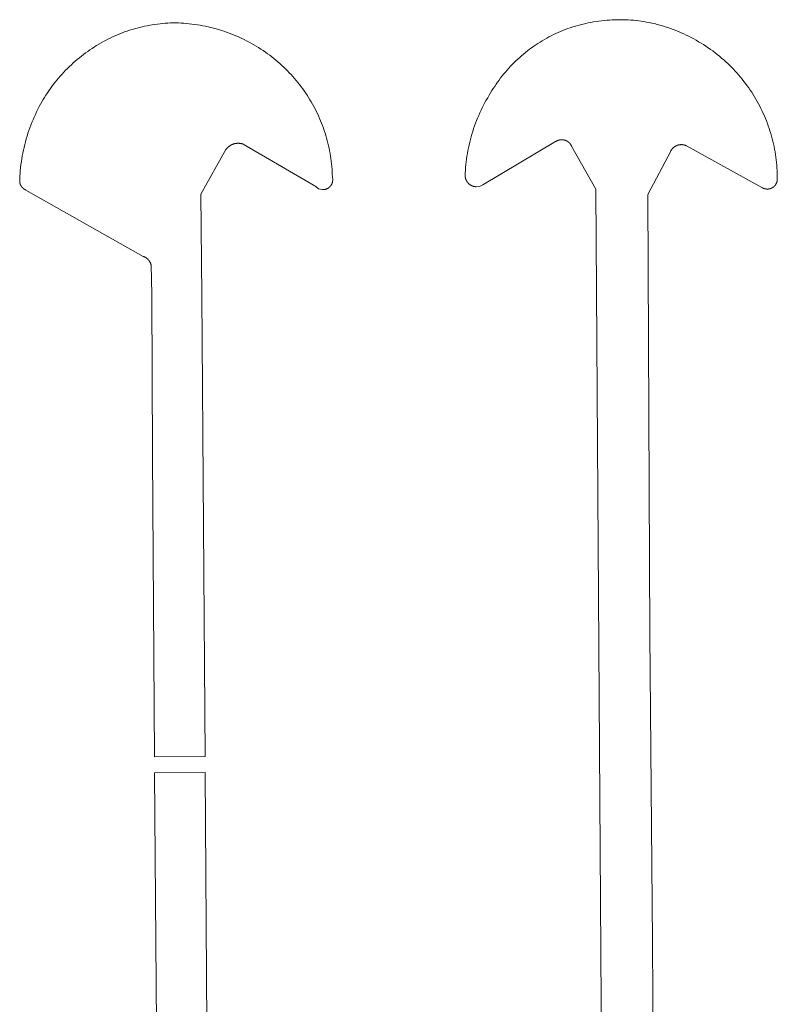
# Model space of a CAD drawing. Extents: x 211930 to 222589, y 569015 to 577578.
# Tile 86 of 95: x 222470 to 222499, y 575940 to 575978. Entities that reach past the tile are written whole.
import ezdxf

# ---------------------------------------------------------------- set-up
doc = ezdxf.new("R2010")
doc.units = 0
doc.layers.add('016 Alles planjaar 2023', color=72, linetype='Continuous', lineweight=20, true_color=0x1e90ff)

msp = doc.modelspace()

# ---------------------------------------------------------------- hatches: boundary and pattern name
at = {"layer": '016 Alles planjaar 2023', "true_color": 0x1e90ff}
h = msp.add_hatch(dxfattribs=at)
h.set_pattern_fill('DQ_CLEAR', color=72, style=0)
h.set_pattern_definition([])
h.paths.add_polyline_path([(222470.3, 575971.29), (222474.796, 575968.747), (222474.803, 575968.744), (222474.811, 575968.741), (222474.818, 575968.738), (222474.826, 575968.735), (222474.833, 575968.732), (222474.84, 575968.728), (222474.847, 575968.725), (222474.854, 575968.721), (222474.861, 575968.717), (222474.868, 575968.714), (222474.875, 575968.71), (222474.882, 575968.705), (222474.889, 575968.701), (222474.895, 575968.697), (222474.902, 575968.692), (222474.908, 575968.688), (222474.915, 575968.683), (222474.921, 575968.679), (222474.928, 575968.674), (222474.934, 575968.669), (222474.94, 575968.664), (222474.946, 575968.658), (222474.952, 575968.653), (222474.958, 575968.648), (222474.964, 575968.642), (222474.969, 575968.637), (222474.975, 575968.631), (222474.98, 575968.625), (222474.986, 575968.619), (222474.991, 575968.613), (222474.996, 575968.607), (222475.001, 575968.601), (222475.006, 575968.595), (222475.011, 575968.589), (222475.016, 575968.582), (222475.021, 575968.576), (222475.025, 575968.569), (222475.03, 575968.563), (222475.034, 575968.556), (222475.038, 575968.549), (222475.042, 575968.543), (222475.046, 575968.536), (222475.05, 575968.529), (222475.054, 575968.522), (222475.058, 575968.515), (222475.061, 575968.508), (222475.065, 575968.5), (222475.068, 575968.493), (222475.071, 575968.486), (222475.074, 575968.478), (222475.077, 575968.471), (222475.08, 575968.464), (222475.083, 575968.456), (222475.085, 575968.449), (222475.087, 575968.441), (222475.09, 575968.433), (222475.092, 575968.426), (222475.094, 575968.418), (222475.126, 575967.29), (222475.143, 575961.142), (222475.226, 575949.56), (222477.162, 575949.574), (222477.044, 575967.257), (222477.004, 575971.134), (222477.96, 575972.842), (222477.966, 575972.85), (222477.972, 575972.857), (222477.978, 575972.865), (222477.984, 575972.873), (222477.99, 575972.88), (222477.997, 575972.887), (222478.003, 575972.894), (222478.01, 575972.902), (222478.017, 575972.908), (222478.023, 575972.915), (222478.03, 575972.922), (222478.038, 575972.929), (222478.045, 575972.935), (222478.052, 575972.942), (222478.059, 575972.948), (222478.067, 575972.954), (222478.075, 575972.96), (222478.082, 575972.966), (222478.09, 575972.972), (222478.098, 575972.977), (222478.106, 575972.983), (222478.114, 575972.988), (222478.122, 575972.993), (222478.131, 575972.998), (222478.139, 575973.003), (222478.148, 575973.008), (222478.156, 575973.013), (222478.165, 575973.017), (222478.173, 575973.021), (222478.182, 575973.026), (222478.191, 575973.03), (222478.2, 575973.034), (222478.209, 575973.037), (222478.218, 575973.041), (222478.227, 575973.045), (222478.236, 575973.048), (222478.245, 575973.051), (222478.254, 575973.054), (222478.264, 575973.057), (222478.273, 575973.06), (222478.282, 575973.062), (222478.292, 575973.065), (222478.301, 575973.067), (222478.311, 575973.069), (222478.32, 575973.071), (222478.33, 575973.073), (222478.339, 575973.074), (222478.349, 575973.076), (222478.358, 575973.077), (222478.368, 575973.078), (222478.378, 575973.079), (222478.387, 575973.08), (222478.397, 575973.081), (222478.407, 575973.081), (222478.416, 575973.081), (222478.426, 575973.081), (222478.436, 575973.081), (222478.446, 575973.081), (222478.455, 575973.081), (222478.465, 575973.081), (222478.475, 575973.08), (222478.484, 575973.079), (222478.494, 575973.078), (222478.504, 575973.077), (222478.513, 575973.076), (222478.523, 575973.074), (222478.532, 575973.073), (222478.542, 575973.071), (222478.551, 575973.069), (222478.561, 575973.067), (222478.57, 575973.065), (222478.58, 575973.062), (222478.589, 575973.06), (222478.599, 575973.057), (222478.608, 575973.054), (222478.617, 575973.051), (222481.402, 575971.421), (222481.515, 575971.341), (222481.649, 575971.306), (222481.655, 575971.306), (222481.662, 575971.305), (222481.668, 575971.305), (222481.674, 575971.305), (222481.681, 575971.305), (222481.687, 575971.305), (222481.693, 575971.305), (222481.7, 575971.306), (222481.706, 575971.306), (222481.712, 575971.307), (222481.719, 575971.307), (222481.725, 575971.308), (222481.731, 575971.309), (222481.737, 575971.31), (222481.744, 575971.311), (222481.75, 575971.312), (222481.756, 575971.313), (222481.762, 575971.315), (222481.769, 575971.316), (222481.775, 575971.318), (222481.781, 575971.32), (222481.787, 575971.321), (222481.793, 575971.323), (222481.799, 575971.325), (222481.805, 575971.327), (222481.811, 575971.329), (222481.817, 575971.332), (222481.823, 575971.334), (222481.828, 575971.337), (222481.834, 575971.339), (222481.84, 575971.342), (222481.846, 575971.345), (222481.851, 575971.348), (222481.857, 575971.35), (222481.863, 575971.354), (222481.868, 575971.357), (222481.873, 575971.36), (222481.879, 575971.363), (222481.884, 575971.367), (222481.889, 575971.37), (222481.895, 575971.374), (222481.9, 575971.377), (222481.905, 575971.381), (222481.91, 575971.385), (222481.915, 575971.389), (222481.92, 575971.393), (222481.925, 575971.397), (222481.929, 575971.401), (222481.934, 575971.406), (222481.939, 575971.41), (222481.943, 575971.414), (222481.948, 575971.419), (222481.952, 575971.423), (222481.957, 575971.428), (222481.961, 575971.433), (222481.965, 575971.437), (222481.969, 575971.442), (222481.973, 575971.447), (222481.977, 575971.452), (222481.981, 575971.457), (222481.985, 575971.462), (222481.988, 575971.468), (222481.992, 575971.473), (222481.995, 575971.478), (222481.999, 575971.483), (222482.002, 575971.489), (222482.005, 575971.494), (222482.008, 575971.5), (222482.011, 575971.505), (222482.014, 575971.511), (222482.017, 575971.517), (222482.02, 575971.522), (222482.023, 575971.528), (222482.025, 575971.534), (222482.028, 575971.54), (222482.03, 575971.546), (222482.032, 575971.551), (222482.035, 575971.557), (222482.037, 575971.563), (222482.039, 575971.569), (222482.041, 575971.575), (222482.042, 575971.582), (222482.044, 575971.588), (222482.046, 575971.594), (222482.047, 575971.6), (222482.057, 575971.696), (222482.042, 575971.792), (222482.039, 575971.892), (222482.034, 575971.993), (222482.027, 575972.093), (222482.019, 575972.193), (222482.009, 575972.293), (222481.998, 575972.393), (222481.984, 575972.493), (222481.969, 575972.592), (222481.953, 575972.691), (222481.934, 575972.79), (222481.915, 575972.889), (222481.893, 575972.987), (222481.87, 575973.085), (222481.845, 575973.182), (222481.819, 575973.279), (222481.79, 575973.376), (222481.761, 575973.472), (222481.729, 575973.567), (222481.697, 575973.662), (222481.662, 575973.757), (222481.626, 575973.85), (222481.588, 575973.944), (222481.549, 575974.036), (222481.508, 575974.128), (222481.466, 575974.219), (222481.422, 575974.31), (222481.377, 575974.399), (222481.33, 575974.488), (222481.282, 575974.577), (222481.232, 575974.664), (222481.181, 575974.75), (222481.129, 575974.836), (222481.075, 575974.921), (222481.019, 575975.005), (222480.962, 575975.088), (222480.904, 575975.169), (222480.844, 575975.25), (222480.783, 575975.33), (222480.721, 575975.409), (222480.657, 575975.487), (222480.593, 575975.564), (222480.526, 575975.639), (222480.459, 575975.714), (222480.39, 575975.787), (222480.32, 575975.86), (222480.249, 575975.931), (222480.177, 575976.001), (222480.104, 575976.069), (222480.029, 575976.137), (222479.953, 575976.203), (222479.877, 575976.268), (222479.799, 575976.331), (222479.72, 575976.393), (222479.64, 575976.454), (222479.559, 575976.514), (222479.474, 575976.575), (222479.387, 575976.634), (222479.3, 575976.692), (222479.211, 575976.749), (222479.122, 575976.804), (222479.032, 575976.857), (222478.941, 575976.909), (222478.849, 575976.959), (222478.756, 575977.008), (222478.662, 575977.055), (222478.568, 575977.101), (222478.472, 575977.145), (222478.377, 575977.187), (222478.28, 575977.228), (222478.183, 575977.267), (222478.085, 575977.305), (222477.986, 575977.341), (222477.887, 575977.375), (222477.787, 575977.408), (222477.687, 575977.438), (222477.586, 575977.468), (222477.485, 575977.495), (222477.383, 575977.521), (222477.281, 575977.545), (222477.179, 575977.567), (222477.076, 575977.588), (222476.973, 575977.606), (222476.869, 575977.624), (222476.765, 575977.639), (222476.661, 575977.652), (222476.557, 575977.664), (222476.453, 575977.674), (222476.348, 575977.683), (222476.244, 575977.689), (222476.139, 575977.694), (222476.034, 575977.697), (222475.934, 575977.696), (222475.835, 575977.693), (222475.735, 575977.688), (222475.636, 575977.681), (222475.536, 575977.673), (222475.437, 575977.663), (222475.338, 575977.652), (222475.239, 575977.638), (222475.14, 575977.623), (222475.042, 575977.607), (222474.944, 575977.588), (222474.846, 575977.568), (222474.749, 575977.547), (222474.652, 575977.523), (222474.556, 575977.498), (222474.46, 575977.471), (222474.364, 575977.443), (222474.269, 575977.413), (222474.174, 575977.381), (222474.08, 575977.348), (222473.987, 575977.313), (222473.894, 575977.276), (222473.802, 575977.238), (222473.711, 575977.198), (222473.62, 575977.157), (222473.53, 575977.114), (222473.441, 575977.07), (222473.352, 575977.024), (222473.264, 575976.977), (222473.177, 575976.928), (222473.091, 575976.877), (222473.006, 575976.825), (222472.922, 575976.772), (222472.837, 575976.717), (222472.752, 575976.661), (222472.669, 575976.603), (222472.586, 575976.544), (222472.505, 575976.484), (222472.424, 575976.422), (222472.345, 575976.359), (222472.266, 575976.294), (222472.189, 575976.229), (222472.113, 575976.162), (222472.038, 575976.093), (222471.964, 575976.024), (222471.891, 575975.953), (222471.82, 575975.881), (222471.75, 575975.807), (222471.681, 575975.733), (222471.613, 575975.657), (222471.547, 575975.58), (222471.482, 575975.503), (222471.418, 575975.424), (222471.356, 575975.344), (222471.294, 575975.263), (222471.235, 575975.18), (222471.177, 575975.097), (222471.12, 575975.013), (222471.064, 575974.928), (222471.01, 575974.842), (222470.958, 575974.756), (222470.907, 575974.668), (222470.857, 575974.579), (222470.809, 575974.49), (222470.758, 575974.391), (222470.708, 575974.291), (222470.66, 575974.19), (222470.614, 575974.088), (222470.569, 575973.986), (222470.527, 575973.883), (222470.486, 575973.779), (222470.447, 575973.674), (222470.409, 575973.569), (222470.374, 575973.463), (222470.34, 575973.357), (222470.308, 575973.25), (222470.279, 575973.142), (222470.25, 575973.034), (222470.224, 575972.925), (222470.2, 575972.816), (222470.177, 575972.707), (222470.157, 575972.597), (222470.138, 575972.487), (222470.122, 575972.377), (222470.107, 575972.266), (222470.094, 575972.155), (222470.083, 575972.044), (222470.074, 575971.933), (222470.067, 575971.821), (222470.061, 575971.71), (222470.059, 575971.592), (222470.06, 575971.585), (222470.061, 575971.579), (222470.062, 575971.573), (222470.064, 575971.566), (222470.065, 575971.56), (222470.067, 575971.554), (222470.068, 575971.548), (222470.07, 575971.542), (222470.072, 575971.535), (222470.074, 575971.529), (222470.076, 575971.523), (222470.078, 575971.517), (222470.08, 575971.511), (222470.083, 575971.505), (222470.085, 575971.499), (222470.088, 575971.493), (222470.09, 575971.487), (222470.093, 575971.482), (222470.096, 575971.476), (222470.099, 575971.47), (222470.102, 575971.465), (222470.105, 575971.459), (222470.108, 575971.453), (222470.111, 575971.448), (222470.115, 575971.442), (222470.118, 575971.437), (222470.122, 575971.432), (222470.125, 575971.426), (222470.129, 575971.421), (222470.133, 575971.416), (222470.137, 575971.411), (222470.141, 575971.406), (222470.145, 575971.401), (222470.149, 575971.396), (222470.154, 575971.391), (222470.158, 575971.387), (222470.162, 575971.382), (222470.167, 575971.377), (222470.171, 575971.373), (222470.176, 575971.368), (222470.181, 575971.364), (222470.185, 575971.36), (222470.19, 575971.356), (222470.195, 575971.351), (222470.2, 575971.347), (222470.205, 575971.343), (222470.21, 575971.34), (222470.216, 575971.336), (222470.221, 575971.332), (222470.226, 575971.328), (222470.232, 575971.325), (222470.237, 575971.322), (222470.242, 575971.318), (222470.248, 575971.315), (222470.254, 575971.312), (222470.259, 575971.309), (222470.265, 575971.306), (222470.271, 575971.303), (222470.276, 575971.3), (222470.282, 575971.297), (222470.288, 575971.295), (222470.294, 575971.292), (222470.3, 575971.29)])
h = msp.add_hatch(dxfattribs=at)
h.set_pattern_fill('DQ_CLEAR', color=72, style=0)
h.set_pattern_definition([])
h.paths.add_polyline_path([(222491.21, 575972.968), (222492.14, 575971.322), (222492.348, 575938.209), (222492.418, 575929.9), (222494.385, 575929.911), (222494.314, 575942.487), (222494.211, 575954.264), (222494.124, 575971.115), (222495.007, 575972.779), (222495.01, 575972.786), (222495.014, 575972.792), (222495.018, 575972.799), (222495.021, 575972.805), (222495.025, 575972.812), (222495.029, 575972.818), (222495.033, 575972.825), (222495.037, 575972.831), (222495.042, 575972.837), (222495.046, 575972.843), (222495.051, 575972.849), (222495.055, 575972.855), (222495.06, 575972.861), (222495.065, 575972.867), (222495.069, 575972.872), (222495.074, 575972.878), (222495.079, 575972.884), (222495.085, 575972.889), (222495.09, 575972.895), (222495.095, 575972.9), (222495.101, 575972.905), (222495.106, 575972.91), (222495.112, 575972.915), (222495.117, 575972.92), (222495.123, 575972.925), (222495.129, 575972.93), (222495.135, 575972.934), (222495.141, 575972.939), (222495.147, 575972.943), (222495.153, 575972.948), (222495.159, 575972.952), (222495.165, 575972.956), (222495.172, 575972.96), (222495.178, 575972.964), (222495.185, 575972.968), (222495.191, 575972.972), (222495.198, 575972.975), (222495.204, 575972.979), (222495.211, 575972.982), (222495.218, 575972.985), (222495.225, 575972.989), (222495.231, 575972.992), (222495.238, 575972.995), (222495.245, 575972.997), (222495.252, 575973), (222495.259, 575973.003), (222495.266, 575973.005), (222495.274, 575973.008), (222495.281, 575973.01), (222495.288, 575973.012), (222495.295, 575973.014), (222495.302, 575973.016), (222495.31, 575973.018), (222495.317, 575973.019), (222495.324, 575973.021), (222495.332, 575973.022), (222495.339, 575973.023), (222495.347, 575973.024), (222495.354, 575973.026), (222495.362, 575973.026), (222495.369, 575973.027), (222495.377, 575973.028), (222495.384, 575973.028), (222495.392, 575973.029), (222495.399, 575973.029), (222495.407, 575973.029), (222495.414, 575973.029), (222495.422, 575973.029), (222495.429, 575973.029), (222495.437, 575973.029), (222495.444, 575973.028), (222495.452, 575973.028), (222495.459, 575973.027), (222495.466, 575973.026), (222495.474, 575973.025), (222495.481, 575973.024), (222495.489, 575973.023), (222495.496, 575973.021), (222495.504, 575973.02), (222495.511, 575973.018), (222495.518, 575973.017), (222495.526, 575973.015), (222495.533, 575973.013), (222495.54, 575973.011), (222495.547, 575973.009), (222495.554, 575973.007), (222495.561, 575973.004), (222495.569, 575973.002), (222495.576, 575972.999), (222495.583, 575972.996), (222495.589, 575972.993), (222495.596, 575972.99), (222495.603, 575972.987), (222495.61, 575972.984), (222498.497, 575971.39), (222498.502, 575971.387), (222498.508, 575971.383), (222498.513, 575971.38), (222498.519, 575971.377), (222498.524, 575971.374), (222498.53, 575971.371), (222498.535, 575971.368), (222498.541, 575971.365), (222498.547, 575971.362), (222498.552, 575971.359), (222498.558, 575971.357), (222498.564, 575971.354), (222498.57, 575971.352), (222498.576, 575971.35), (222498.582, 575971.348), (222498.588, 575971.346), (222498.594, 575971.344), (222498.6, 575971.342), (222498.606, 575971.34), (222498.612, 575971.338), (222498.618, 575971.337), (222498.624, 575971.335), (222498.631, 575971.334), (222498.637, 575971.333), (222498.643, 575971.332), (222498.649, 575971.33), (222498.655, 575971.33), (222498.662, 575971.329), (222498.668, 575971.328), (222498.674, 575971.327), (222498.681, 575971.327), (222498.687, 575971.326), (222498.693, 575971.326), (222498.7, 575971.326), (222498.706, 575971.326), (222498.712, 575971.326), (222498.719, 575971.326), (222498.725, 575971.326), (222498.731, 575971.326), (222498.738, 575971.327), (222498.744, 575971.327), (222498.75, 575971.328), (222498.757, 575971.329), (222498.763, 575971.33), (222498.769, 575971.33), (222498.775, 575971.331), (222498.782, 575971.333), (222498.788, 575971.334), (222498.794, 575971.335), (222498.8, 575971.337), (222498.806, 575971.338), (222498.812, 575971.34), (222498.818, 575971.342), (222498.824, 575971.344), (222498.831, 575971.345), (222498.836, 575971.348), (222498.842, 575971.35), (222498.848, 575971.352), (222498.854, 575971.354), (222498.86, 575971.357), (222498.866, 575971.359), (222498.872, 575971.362), (222498.877, 575971.365), (222498.883, 575971.368), (222498.889, 575971.37), (222498.894, 575971.373), (222498.9, 575971.377), (222498.905, 575971.38), (222498.911, 575971.383), (222498.916, 575971.386), (222498.921, 575971.39), (222498.927, 575971.393), (222498.932, 575971.397), (222498.937, 575971.401), (222498.942, 575971.405), (222498.947, 575971.409), (222498.952, 575971.413), (222498.957, 575971.417), (222498.961, 575971.421), (222498.966, 575971.425), (222498.971, 575971.429), (222498.975, 575971.434), (222498.98, 575971.438), (222498.984, 575971.443), (222498.989, 575971.447), (222498.993, 575971.452), (222498.997, 575971.457), (222499.001, 575971.461), (222499.005, 575971.466), (222499.009, 575971.471), (222499.013, 575971.476), (222499.017, 575971.481), (222499.021, 575971.486), (222499.024, 575971.492), (222499.028, 575971.497), (222499.031, 575971.502), (222499.035, 575971.508), (222499.038, 575971.513), (222499.041, 575971.518), (222499.044, 575971.524), (222499.047, 575971.53), (222499.05, 575971.535), (222499.053, 575971.541), (222499.056, 575971.547), (222499.058, 575971.552), (222499.061, 575971.558), (222499.063, 575971.564), (222499.066, 575971.57), (222499.068, 575971.576), (222499.07, 575971.582), (222499.072, 575971.588), (222499.074, 575971.594), (222499.076, 575971.6), (222499.078, 575971.606), (222499.079, 575971.612), (222499.081, 575971.618), (222499.082, 575971.624), (222499.084, 575971.631), (222499.085, 575971.637), (222499.086, 575971.643), (222499.087, 575971.649), (222499.088, 575971.655), (222499.089, 575971.662), (222499.089, 575971.668), (222499.09, 575971.674), (222499.091, 575971.681), (222499.091, 575971.687), (222499.091, 575971.734), (222499.09, 575971.837), (222499.087, 575971.939), (222499.083, 575972.042), (222499.077, 575972.144), (222499.069, 575972.247), (222499.059, 575972.349), (222499.048, 575972.451), (222499.034, 575972.553), (222499.02, 575972.654), (222499.003, 575972.756), (222498.985, 575972.857), (222498.965, 575972.958), (222498.943, 575973.058), (222498.92, 575973.158), (222498.895, 575973.257), (222498.868, 575973.357), (222498.84, 575973.455), (222498.809, 575973.553), (222498.778, 575973.651), (222498.744, 575973.748), (222498.709, 575973.845), (222498.673, 575973.941), (222498.635, 575974.036), (222498.595, 575974.131), (222498.553, 575974.225), (222498.51, 575974.318), (222498.466, 575974.41), (222498.419, 575974.502), (222498.372, 575974.593), (222498.323, 575974.683), (222498.272, 575974.772), (222498.22, 575974.861), (222498.166, 575974.948), (222498.111, 575975.035), (222498.054, 575975.12), (222497.996, 575975.205), (222497.936, 575975.289), (222497.876, 575975.371), (222497.813, 575975.453), (222497.75, 575975.534), (222497.685, 575975.613), (222497.618, 575975.691), (222497.551, 575975.769), (222497.482, 575975.845), (222497.411, 575975.92), (222497.34, 575975.993), (222497.267, 575976.066), (222497.193, 575976.137), (222497.118, 575976.207), (222497.038, 575976.279), (222496.956, 575976.35), (222496.873, 575976.419), (222496.789, 575976.487), (222496.704, 575976.554), (222496.617, 575976.619), (222496.53, 575976.682), (222496.441, 575976.744), (222496.352, 575976.804), (222496.261, 575976.863), (222496.17, 575976.921), (222496.077, 575976.976), (222495.984, 575977.031), (222495.889, 575977.083), (222495.794, 575977.134), (222495.698, 575977.183), (222495.601, 575977.231), (222495.503, 575977.277), (222495.404, 575977.321), (222495.305, 575977.363), (222495.205, 575977.404), (222495.104, 575977.443), (222495.003, 575977.48), (222494.901, 575977.516), (222494.798, 575977.55), (222494.695, 575977.582), (222494.591, 575977.612), (222494.487, 575977.64), (222494.382, 575977.667), (222494.282, 575977.689), (222494.182, 575977.709), (222494.082, 575977.728), (222493.981, 575977.745), (222493.88, 575977.76), (222493.779, 575977.774), (222493.677, 575977.785), (222493.575, 575977.795), (222493.474, 575977.803), (222493.372, 575977.81), (222493.27, 575977.815), (222493.168, 575977.818), (222493.065, 575977.819), (222492.963, 575977.818), (222492.861, 575977.816), (222492.759, 575977.812), (222492.657, 575977.806), (222492.555, 575977.798), (222492.453, 575977.789), (222492.352, 575977.778), (222492.251, 575977.765), (222492.149, 575977.751), (222492.049, 575977.735), (222491.948, 575977.717), (222491.848, 575977.697), (222491.748, 575977.675), (222491.648, 575977.652), (222491.549, 575977.627), (222491.451, 575977.601), (222491.352, 575977.573), (222491.255, 575977.543), (222491.158, 575977.511), (222491.061, 575977.478), (222490.965, 575977.443), (222490.874, 575977.407), (222490.783, 575977.369), (222490.694, 575977.33), (222490.605, 575977.289), (222490.516, 575977.247), (222490.429, 575977.203), (222490.342, 575977.158), (222490.256, 575977.111), (222490.17, 575977.063), (222490.086, 575977.013), (222490.002, 575976.962), (222489.92, 575976.909), (222489.838, 575976.855), (222489.757, 575976.8), (222489.677, 575976.743), (222489.599, 575976.685), (222489.521, 575976.625), (222489.444, 575976.564), (222489.368, 575976.502), (222489.294, 575976.439), (222489.22, 575976.374), (222489.148, 575976.308), (222489.076, 575976.241), (222489.006, 575976.172), (222488.937, 575976.103), (222488.869, 575976.032), (222488.803, 575975.96), (222488.738, 575975.887), (222488.674, 575975.813), (222488.611, 575975.738), (222488.549, 575975.661), (222488.489, 575975.584), (222488.431, 575975.506), (222488.373, 575975.426), (222488.317, 575975.346), (222488.262, 575975.264), (222488.209, 575975.182), (222488.157, 575975.099), (222488.05, 575974.923), (222487.994, 575974.829), (222487.939, 575974.735), (222487.887, 575974.64), (222487.836, 575974.543), (222487.787, 575974.446), (222487.739, 575974.348), (222487.693, 575974.25), (222487.649, 575974.15), (222487.606, 575974.05), (222487.566, 575973.949), (222487.527, 575973.848), (222487.489, 575973.745), (222487.454, 575973.643), (222487.42, 575973.539), (222487.388, 575973.435), (222487.358, 575973.33), (222487.33, 575973.225), (222487.303, 575973.12), (222487.279, 575973.014), (222487.256, 575972.907), (222487.235, 575972.801), (222487.216, 575972.694), (222487.198, 575972.586), (222487.183, 575972.478), (222487.169, 575972.37), (222487.157, 575972.262), (222487.147, 575972.154), (222487.139, 575972.045), (222487.133, 575971.937), (222487.129, 575971.828), (222487.131, 575971.807), (222487.132, 575971.8), (222487.133, 575971.793), (222487.134, 575971.785), (222487.135, 575971.778), (222487.136, 575971.771), (222487.137, 575971.764), (222487.139, 575971.757), (222487.14, 575971.75), (222487.142, 575971.743), (222487.144, 575971.736), (222487.146, 575971.729), (222487.148, 575971.722), (222487.15, 575971.715), (222487.152, 575971.708), (222487.155, 575971.701), (222487.157, 575971.695), (222487.16, 575971.688), (222487.163, 575971.681), (222487.166, 575971.675), (222487.169, 575971.668), (222487.172, 575971.661), (222487.175, 575971.655), (222487.178, 575971.649), (222487.182, 575971.642), (222487.185, 575971.636), (222487.189, 575971.63), (222487.192, 575971.623), (222487.196, 575971.617), (222487.2, 575971.611), (222487.204, 575971.605), (222487.208, 575971.599), (222487.212, 575971.593), (222487.217, 575971.588), (222487.221, 575971.582), (222487.226, 575971.576), (222487.23, 575971.571), (222487.235, 575971.565), (222487.24, 575971.56), (222487.245, 575971.554), (222487.25, 575971.549), (222487.255, 575971.544), (222487.26, 575971.539), (222487.265, 575971.534), (222487.27, 575971.529), (222487.276, 575971.524), (222487.281, 575971.519), (222487.287, 575971.515), (222487.292, 575971.51), (222487.298, 575971.506), (222487.304, 575971.501), (222487.31, 575971.497), (222487.316, 575971.493), (222487.322, 575971.489), (222487.328, 575971.485), (222487.334, 575971.481), (222487.34, 575971.477), (222487.346, 575971.474), (222487.352, 575971.47), (222487.359, 575971.467), (222487.365, 575971.463), (222487.372, 575971.46), (222487.378, 575971.457), (222487.385, 575971.454), (222487.391, 575971.451), (222487.398, 575971.448), (222487.405, 575971.445), (222487.412, 575971.443), (222487.418, 575971.44), (222487.425, 575971.438), (222487.432, 575971.436), (222487.439, 575971.434), (222487.446, 575971.432), (222487.453, 575971.43), (222487.46, 575971.428), (222487.467, 575971.426), (222487.474, 575971.425), (222487.481, 575971.424), (222487.488, 575971.422), (222487.495, 575971.421), (222487.503, 575971.42), (222487.51, 575971.419), (222487.517, 575971.418), (222487.524, 575971.418), (222487.531, 575971.417), (222487.539, 575971.417), (222487.546, 575971.416), (222487.553, 575971.416), (222487.684, 575971.431), (222487.804, 575971.483), (222490.596, 575973.144), (222490.602, 575973.148), (222490.607, 575973.152), (222490.613, 575973.155), (222490.619, 575973.159), (222490.625, 575973.162), (222490.631, 575973.166), (222490.637, 575973.169), (222490.643, 575973.172), (222490.649, 575973.175), (222490.655, 575973.178), (222490.661, 575973.181), (222490.667, 575973.184), (222490.674, 575973.187), (222490.68, 575973.189), (222490.686, 575973.192), (222490.693, 575973.194), (222490.699, 575973.196), (222490.706, 575973.198), (222490.712, 575973.2), (222490.719, 575973.202), (222490.725, 575973.204), (222490.732, 575973.206), (222490.739, 575973.207), (222490.745, 575973.209), (222490.752, 575973.21), (222490.759, 575973.212), (222490.766, 575973.213), (222490.772, 575973.214), (222490.779, 575973.215), (222490.786, 575973.215), (222490.793, 575973.216), (222490.799, 575973.217), (222490.806, 575973.217), (222490.813, 575973.218), (222490.82, 575973.218), (222490.827, 575973.218), (222490.834, 575973.218), (222490.84, 575973.218), (222490.847, 575973.218), (222490.854, 575973.217), (222490.861, 575973.217), (222490.868, 575973.216), (222490.875, 575973.216), (222490.881, 575973.215), (222490.888, 575973.214), (222490.895, 575973.213), (222490.902, 575973.212), (222490.908, 575973.211), (222490.915, 575973.209), (222490.922, 575973.208), (222490.928, 575973.206), (222490.935, 575973.205), (222490.942, 575973.203), (222490.948, 575973.201), (222490.955, 575973.199), (222490.961, 575973.197), (222490.968, 575973.195), (222490.974, 575973.192), (222490.98, 575973.19), (222490.987, 575973.188), (222490.993, 575973.185), (222490.999, 575973.182), (222491.006, 575973.179), (222491.012, 575973.176), (222491.018, 575973.173), (222491.024, 575973.17), (222491.03, 575973.167), (222491.036, 575973.164), (222491.042, 575973.16), (222491.048, 575973.157), (222491.053, 575973.153), (222491.059, 575973.149), (222491.065, 575973.145), (222491.07, 575973.141), (222491.076, 575973.137), (222491.081, 575973.133), (222491.087, 575973.129), (222491.092, 575973.125), (222491.097, 575973.121), (222491.103, 575973.116), (222491.108, 575973.112), (222491.113, 575973.107), (222491.118, 575973.102), (222491.123, 575973.097), (222491.127, 575973.093), (222491.132, 575973.088), (222491.137, 575973.083), (222491.141, 575973.077), (222491.146, 575973.072), (222491.15, 575973.067), (222491.154, 575973.062), (222491.158, 575973.056), (222491.163, 575973.051), (222491.167, 575973.045), (222491.171, 575973.04), (222491.174, 575973.034), (222491.178, 575973.028), (222491.182, 575973.023), (222491.185, 575973.017), (222491.189, 575973.011), (222491.192, 575973.005), (222491.195, 575972.999), (222491.198, 575972.993), (222491.201, 575972.987), (222491.204, 575972.98), (222491.207, 575972.974), (222491.21, 575972.968)])
h = msp.add_hatch(dxfattribs=at)
h.set_pattern_fill('DQ_CLEAR', color=72, style=0)
h.set_pattern_definition([])
h.paths.add_polyline_path([(222475.375, 575929.582), (222477.294, 575929.597), (222477.165, 575948.961), (222475.23, 575948.947), (222475.375, 575929.582)])

# ---------------------------------------------------------------- linework, layer by layer
at = {"layer": '016 Alles planjaar 2023', "color": 14, "true_color": 0x004000}
for points in [[(222470.3, 575971.29), (222474.796, 575968.747), (222474.803, 575968.744), (222474.811, 575968.741), (222474.818, 575968.738), (222474.826, 575968.735), (222474.833, 575968.732), (222474.84, 575968.728), (222474.847, 575968.725), (222474.854, 575968.721), (222474.861, 575968.717), (222474.868, 575968.714), (222474.875, 575968.71), (222474.882, 575968.705), (222474.889, 575968.701), (222474.895, 575968.697), (222474.902, 575968.692), (222474.908, 575968.688), (222474.915, 575968.683), (222474.921, 575968.679), (222474.928, 575968.674), (222474.934, 575968.669), (222474.94, 575968.664), (222474.946, 575968.658), (222474.952, 575968.653), (222474.958, 575968.648), (222474.964, 575968.642), (222474.969, 575968.637), (222474.975, 575968.631), (222474.98, 575968.625), (222474.986, 575968.619), (222474.991, 575968.613), (222474.996, 575968.607), (222475.001, 575968.601), (222475.006, 575968.595), (222475.011, 575968.589), (222475.016, 575968.582), (222475.021, 575968.576), (222475.025, 575968.569), (222475.03, 575968.563), (222475.034, 575968.556), (222475.038, 575968.549), (222475.042, 575968.543), (222475.046, 575968.536), (222475.05, 575968.529), (222475.054, 575968.522), (222475.058, 575968.515), (222475.061, 575968.508), (222475.065, 575968.5), (222475.068, 575968.493), (222475.071, 575968.486), (222475.074, 575968.478), (222475.077, 575968.471), (222475.08, 575968.464), (222475.083, 575968.456), (222475.085, 575968.449), (222475.087, 575968.441), (222475.09, 575968.433), (222475.092, 575968.426), (222475.094, 575968.418), (222475.126, 575967.29), (222475.143, 575961.142), (222475.226, 575949.56), (222477.162, 575949.574), (222477.044, 575967.257), (222477.004, 575971.134), (222477.96, 575972.842), (222477.966, 575972.85), (222477.972, 575972.857), (222477.978, 575972.865), (222477.984, 575972.873), (222477.99, 575972.88), (222477.997, 575972.887), (222478.003, 575972.894), (222478.01, 575972.902), (222478.017, 575972.908), (222478.023, 575972.915), (222478.03, 575972.922), (222478.038, 575972.929), (222478.045, 575972.935), (222478.052, 575972.942), (222478.059, 575972.948), (222478.067, 575972.954), (222478.075, 575972.96), (222478.082, 575972.966), (222478.09, 575972.972), (222478.098, 575972.977), (222478.106, 575972.983), (222478.114, 575972.988), (222478.122, 575972.993), (222478.131, 575972.998), (222478.139, 575973.003), (222478.148, 575973.008), (222478.156, 575973.013), (222478.165, 575973.017), (222478.173, 575973.021), (222478.182, 575973.026), (222478.191, 575973.03), (222478.2, 575973.034), (222478.209, 575973.037), (222478.218, 575973.041), (222478.227, 575973.045), (222478.236, 575973.048), (222478.245, 575973.051), (222478.254, 575973.054), (222478.264, 575973.057), (222478.273, 575973.06), (222478.282, 575973.062), (222478.292, 575973.065), (222478.301, 575973.067), (222478.311, 575973.069), (222478.32, 575973.071), (222478.33, 575973.073), (222478.339, 575973.074), (222478.349, 575973.076), (222478.358, 575973.077), (222478.368, 575973.078), (222478.378, 575973.079), (222478.387, 575973.08), (222478.397, 575973.081), (222478.407, 575973.081), (222478.416, 575973.081), (222478.426, 575973.081), (222478.436, 575973.081), (222478.446, 575973.081), (222478.455, 575973.081), (222478.465, 575973.081), (222478.475, 575973.08), (222478.484, 575973.079), (222478.494, 575973.078), (222478.504, 575973.077), (222478.513, 575973.076), (222478.523, 575973.074), (222478.532, 575973.073), (222478.542, 575973.071), (222478.551, 575973.069), (222478.561, 575973.067), (222478.57, 575973.065), (222478.58, 575973.062), (222478.589, 575973.06), (222478.599, 575973.057), (222478.608, 575973.054), (222478.617, 575973.051), (222481.402, 575971.421), (222481.515, 575971.341), (222481.649, 575971.306), (222481.655, 575971.306), (222481.662, 575971.305), (222481.668, 575971.305), (222481.674, 575971.305), (222481.681, 575971.305), (222481.687, 575971.305), (222481.693, 575971.305), (222481.7, 575971.306), (222481.706, 575971.306), (222481.712, 575971.307), (222481.719, 575971.307), (222481.725, 575971.308), (222481.731, 575971.309), (222481.737, 575971.31), (222481.744, 575971.311), (222481.75, 575971.312), (222481.756, 575971.313), (222481.762, 575971.315), (222481.769, 575971.316), (222481.775, 575971.318), (222481.781, 575971.32), (222481.787, 575971.321), (222481.793, 575971.323), (222481.799, 575971.325), (222481.805, 575971.327), (222481.811, 575971.329), (222481.817, 575971.332), (222481.823, 575971.334), (222481.828, 575971.337), (222481.834, 575971.339), (222481.84, 575971.342), (222481.846, 575971.345), (222481.851, 575971.348), (222481.857, 575971.35), (222481.863, 575971.354), (222481.868, 575971.357), (222481.873, 575971.36), (222481.879, 575971.363), (222481.884, 575971.367), (222481.889, 575971.37), (222481.895, 575971.374), (222481.9, 575971.377), (222481.905, 575971.381), (222481.91, 575971.385), (222481.915, 575971.389), (222481.92, 575971.393), (222481.925, 575971.397), (222481.929, 575971.401), (222481.934, 575971.406), (222481.939, 575971.41), (222481.943, 575971.414), (222481.948, 575971.419), (222481.952, 575971.423), (222481.957, 575971.428), (222481.961, 575971.433), (222481.965, 575971.437), (222481.969, 575971.442), (222481.973, 575971.447), (222481.977, 575971.452), (222481.981, 575971.457), (222481.985, 575971.462), (222481.988, 575971.468), (222481.992, 575971.473), (222481.995, 575971.478), (222481.999, 575971.483), (222482.002, 575971.489), (222482.005, 575971.494), (222482.008, 575971.5), (222482.011, 575971.505), (222482.014, 575971.511), (222482.017, 575971.517), (222482.02, 575971.522), (222482.023, 575971.528), (222482.025, 575971.534), (222482.028, 575971.54), (222482.03, 575971.546), (222482.032, 575971.551), (222482.035, 575971.557), (222482.037, 575971.563), (222482.039, 575971.569), (222482.041, 575971.575), (222482.042, 575971.582), (222482.044, 575971.588), (222482.046, 575971.594), (222482.047, 575971.6), (222482.057, 575971.696), (222482.042, 575971.792), (222482.039, 575971.892), (222482.034, 575971.993), (222482.027, 575972.093), (222482.019, 575972.193), (222482.009, 575972.293), (222481.998, 575972.393), (222481.984, 575972.493), (222481.969, 575972.592), (222481.953, 575972.691), (222481.934, 575972.79), (222481.915, 575972.889), (222481.893, 575972.987), (222481.87, 575973.085), (222481.845, 575973.182), (222481.819, 575973.279), (222481.79, 575973.376), (222481.761, 575973.472), (222481.729, 575973.567), (222481.697, 575973.662), (222481.662, 575973.757), (222481.626, 575973.85), (222481.588, 575973.944), (222481.549, 575974.036), (222481.508, 575974.128), (222481.466, 575974.219), (222481.422, 575974.31), (222481.377, 575974.399), (222481.33, 575974.488), (222481.282, 575974.577), (222481.232, 575974.664), (222481.181, 575974.75), (222481.129, 575974.836), (222481.075, 575974.921), (222481.019, 575975.005), (222480.962, 575975.088), (222480.904, 575975.169), (222480.844, 575975.25), (222480.783, 575975.33), (222480.721, 575975.409), (222480.657, 575975.487), (222480.593, 575975.564), (222480.526, 575975.639), (222480.459, 575975.714), (222480.39, 575975.787), (222480.32, 575975.86), (222480.249, 575975.931), (222480.177, 575976.001), (222480.104, 575976.069), (222480.029, 575976.137), (222479.953, 575976.203), (222479.877, 575976.268), (222479.799, 575976.331), (222479.72, 575976.393), (222479.64, 575976.454), (222479.559, 575976.514), (222479.474, 575976.575), (222479.387, 575976.634), (222479.3, 575976.692), (222479.211, 575976.749), (222479.122, 575976.804), (222479.032, 575976.857), (222478.941, 575976.909), (222478.849, 575976.959), (222478.756, 575977.008), (222478.662, 575977.055), (222478.568, 575977.101), (222478.472, 575977.145), (222478.377, 575977.187), (222478.28, 575977.228), (222478.183, 575977.267), (222478.085, 575977.305), (222477.986, 575977.341), (222477.887, 575977.375), (222477.787, 575977.408), (222477.687, 575977.438), (222477.586, 575977.468), (222477.485, 575977.495), (222477.383, 575977.521), (222477.281, 575977.545), (222477.179, 575977.567), (222477.076, 575977.588), (222476.973, 575977.606), (222476.869, 575977.624), (222476.765, 575977.639), (222476.661, 575977.652), (222476.557, 575977.664), (222476.453, 575977.674), (222476.348, 575977.683), (222476.244, 575977.689), (222476.139, 575977.694), (222476.034, 575977.697), (222475.934, 575977.696), (222475.835, 575977.693), (222475.735, 575977.688), (222475.636, 575977.681), (222475.536, 575977.673), (222475.437, 575977.663), (222475.338, 575977.652), (222475.239, 575977.638), (222475.14, 575977.623), (222475.042, 575977.607), (222474.944, 575977.588), (222474.846, 575977.568), (222474.749, 575977.547), (222474.652, 575977.523), (222474.556, 575977.498), (222474.46, 575977.471), (222474.364, 575977.443), (222474.269, 575977.413), (222474.174, 575977.381), (222474.08, 575977.348), (222473.987, 575977.313), (222473.894, 575977.276), (222473.802, 575977.238), (222473.711, 575977.198), (222473.62, 575977.157), (222473.53, 575977.114), (222473.441, 575977.07), (222473.352, 575977.024), (222473.264, 575976.977), (222473.177, 575976.928), (222473.091, 575976.877), (222473.006, 575976.825), (222472.922, 575976.772), (222472.837, 575976.717), (222472.752, 575976.661), (222472.669, 575976.603), (222472.586, 575976.544), (222472.505, 575976.484), (222472.424, 575976.422), (222472.345, 575976.359), (222472.266, 575976.294), (222472.189, 575976.229), (222472.113, 575976.162), (222472.038, 575976.093), (222471.964, 575976.024), (222471.891, 575975.953), (222471.82, 575975.881), (222471.75, 575975.807), (222471.681, 575975.733), (222471.613, 575975.657), (222471.547, 575975.58), (222471.482, 575975.503), (222471.418, 575975.424), (222471.356, 575975.344), (222471.294, 575975.263), (222471.235, 575975.18), (222471.177, 575975.097), (222471.12, 575975.013), (222471.064, 575974.928), (222471.01, 575974.842), (222470.958, 575974.756), (222470.907, 575974.668), (222470.857, 575974.579), (222470.809, 575974.49), (222470.758, 575974.391), (222470.708, 575974.291), (222470.66, 575974.19), (222470.614, 575974.088), (222470.569, 575973.986), (222470.527, 575973.883), (222470.486, 575973.779), (222470.447, 575973.674), (222470.409, 575973.569), (222470.374, 575973.463), (222470.34, 575973.357), (222470.308, 575973.25), (222470.279, 575973.142), (222470.25, 575973.034), (222470.224, 575972.925), (222470.2, 575972.816), (222470.177, 575972.707), (222470.157, 575972.597), (222470.138, 575972.487), (222470.122, 575972.377), (222470.107, 575972.266), (222470.094, 575972.155), (222470.083, 575972.044), (222470.074, 575971.933), (222470.067, 575971.821), (222470.061, 575971.71), (222470.059, 575971.592), (222470.06, 575971.585), (222470.061, 575971.579), (222470.062, 575971.573), (222470.064, 575971.566), (222470.065, 575971.56), (222470.067, 575971.554), (222470.068, 575971.548), (222470.07, 575971.542), (222470.072, 575971.535), (222470.074, 575971.529), (222470.076, 575971.523), (222470.078, 575971.517), (222470.08, 575971.511), (222470.083, 575971.505), (222470.085, 575971.499), (222470.088, 575971.493), (222470.09, 575971.487), (222470.093, 575971.482), (222470.096, 575971.476), (222470.099, 575971.47), (222470.102, 575971.465), (222470.105, 575971.459), (222470.108, 575971.453), (222470.111, 575971.448), (222470.115, 575971.442), (222470.118, 575971.437), (222470.122, 575971.432), (222470.125, 575971.426), (222470.129, 575971.421), (222470.133, 575971.416), (222470.137, 575971.411), (222470.141, 575971.406), (222470.145, 575971.401), (222470.149, 575971.396), (222470.154, 575971.391), (222470.158, 575971.387), (222470.162, 575971.382), (222470.167, 575971.377), (222470.171, 575971.373), (222470.176, 575971.368), (222470.181, 575971.364), (222470.185, 575971.36), (222470.19, 575971.356), (222470.195, 575971.351), (222470.2, 575971.347), (222470.205, 575971.343), (222470.21, 575971.34), (222470.216, 575971.336), (222470.221, 575971.332), (222470.226, 575971.328), (222470.232, 575971.325), (222470.237, 575971.322), (222470.242, 575971.318), (222470.248, 575971.315), (222470.254, 575971.312), (222470.259, 575971.309), (222470.265, 575971.306), (222470.271, 575971.303), (222470.276, 575971.3), (222470.282, 575971.297), (222470.288, 575971.295), (222470.294, 575971.292), (222470.3, 575971.29)], [(222475.375, 575929.582), (222477.294, 575929.597), (222477.165, 575948.961), (222475.23, 575948.947), (222475.375, 575929.582)]]:
    msp.add_lwpolyline(points, close=True, dxfattribs=at)
msp.add_lwpolyline([(222494.385, 575929.911), (222494.314, 575942.487), (222494.211, 575954.264), (222494.124, 575971.115), (222495.007, 575972.779), (222495.01, 575972.786), (222495.014, 575972.792), (222495.018, 575972.799), (222495.021, 575972.805), (222495.025, 575972.812), (222495.029, 575972.818), (222495.033, 575972.825), (222495.037, 575972.831), (222495.042, 575972.837), (222495.046, 575972.843), (222495.051, 575972.849), (222495.055, 575972.855), (222495.06, 575972.861), (222495.065, 575972.867), (222495.069, 575972.872), (222495.074, 575972.878), (222495.079, 575972.884), (222495.085, 575972.889), (222495.09, 575972.895), (222495.095, 575972.9), (222495.101, 575972.905), (222495.106, 575972.91), (222495.112, 575972.915), (222495.117, 575972.92), (222495.123, 575972.925), (222495.129, 575972.93), (222495.135, 575972.934), (222495.141, 575972.939), (222495.147, 575972.943), (222495.153, 575972.948), (222495.159, 575972.952), (222495.165, 575972.956), (222495.172, 575972.96), (222495.178, 575972.964), (222495.185, 575972.968), (222495.191, 575972.972), (222495.198, 575972.975), (222495.204, 575972.979), (222495.211, 575972.982), (222495.218, 575972.985), (222495.225, 575972.989), (222495.231, 575972.992), (222495.238, 575972.995), (222495.245, 575972.997), (222495.252, 575973), (222495.259, 575973.003), (222495.266, 575973.005), (222495.274, 575973.008), (222495.281, 575973.01), (222495.288, 575973.012), (222495.295, 575973.014), (222495.302, 575973.016), (222495.31, 575973.018), (222495.317, 575973.019), (222495.324, 575973.021), (222495.332, 575973.022), (222495.339, 575973.023), (222495.347, 575973.024), (222495.354, 575973.026), (222495.362, 575973.026), (222495.369, 575973.027), (222495.377, 575973.028), (222495.384, 575973.028), (222495.392, 575973.029), (222495.399, 575973.029), (222495.407, 575973.029), (222495.414, 575973.029), (222495.422, 575973.029), (222495.429, 575973.029), (222495.437, 575973.029), (222495.444, 575973.028), (222495.452, 575973.028), (222495.459, 575973.027), (222495.466, 575973.026), (222495.474, 575973.025), (222495.481, 575973.024), (222495.489, 575973.023), (222495.496, 575973.021), (222495.504, 575973.02), (222495.511, 575973.018), (222495.518, 575973.017), (222495.526, 575973.015), (222495.533, 575973.013), (222495.54, 575973.011), (222495.547, 575973.009), (222495.554, 575973.007), (222495.561, 575973.004), (222495.569, 575973.002), (222495.576, 575972.999), (222495.583, 575972.996), (222495.589, 575972.993), (222495.596, 575972.99), (222495.603, 575972.987), (222495.61, 575972.984), (222498.497, 575971.39), (222498.502, 575971.387), (222498.508, 575971.383), (222498.513, 575971.38), (222498.519, 575971.377), (222498.524, 575971.374), (222498.53, 575971.371), (222498.535, 575971.368), (222498.541, 575971.365), (222498.547, 575971.362), (222498.552, 575971.359), (222498.558, 575971.357), (222498.564, 575971.354), (222498.57, 575971.352), (222498.576, 575971.35), (222498.582, 575971.348), (222498.588, 575971.346), (222498.594, 575971.344), (222498.6, 575971.342), (222498.606, 575971.34), (222498.612, 575971.338), (222498.618, 575971.337), (222498.624, 575971.335), (222498.631, 575971.334), (222498.637, 575971.333), (222498.643, 575971.332), (222498.649, 575971.33), (222498.655, 575971.33), (222498.662, 575971.329), (222498.668, 575971.328), (222498.674, 575971.327), (222498.681, 575971.327), (222498.687, 575971.326), (222498.693, 575971.326), (222498.7, 575971.326), (222498.706, 575971.326), (222498.712, 575971.326), (222498.719, 575971.326), (222498.725, 575971.326), (222498.731, 575971.326), (222498.738, 575971.327), (222498.744, 575971.327), (222498.75, 575971.328), (222498.757, 575971.329), (222498.763, 575971.33), (222498.769, 575971.33), (222498.775, 575971.331), (222498.782, 575971.333), (222498.788, 575971.334), (222498.794, 575971.335), (222498.8, 575971.337), (222498.806, 575971.338), (222498.812, 575971.34), (222498.818, 575971.342), (222498.824, 575971.344), (222498.831, 575971.345), (222498.836, 575971.348), (222498.842, 575971.35), (222498.848, 575971.352), (222498.854, 575971.354), (222498.86, 575971.357), (222498.866, 575971.359), (222498.872, 575971.362), (222498.877, 575971.365), (222498.883, 575971.368), (222498.889, 575971.37), (222498.894, 575971.373), (222498.9, 575971.377), (222498.905, 575971.38), (222498.911, 575971.383), (222498.916, 575971.386), (222498.921, 575971.39), (222498.927, 575971.393), (222498.932, 575971.397), (222498.937, 575971.401), (222498.942, 575971.405), (222498.947, 575971.409), (222498.952, 575971.413), (222498.957, 575971.417), (222498.961, 575971.421), (222498.966, 575971.425), (222498.971, 575971.429), (222498.975, 575971.434), (222498.98, 575971.438), (222498.984, 575971.443), (222498.989, 575971.447), (222498.993, 575971.452), (222498.997, 575971.457), (222499.001, 575971.461), (222499.005, 575971.466), (222499.009, 575971.471), (222499.013, 575971.476), (222499.017, 575971.481), (222499.021, 575971.486), (222499.024, 575971.492), (222499.028, 575971.497), (222499.031, 575971.502), (222499.035, 575971.508), (222499.038, 575971.513), (222499.041, 575971.518), (222499.044, 575971.524), (222499.047, 575971.53), (222499.05, 575971.535), (222499.053, 575971.541), (222499.056, 575971.547), (222499.058, 575971.552), (222499.061, 575971.558), (222499.063, 575971.564), (222499.066, 575971.57), (222499.068, 575971.576), (222499.07, 575971.582), (222499.072, 575971.588), (222499.074, 575971.594), (222499.076, 575971.6), (222499.078, 575971.606), (222499.079, 575971.612), (222499.081, 575971.618), (222499.082, 575971.624), (222499.084, 575971.631), (222499.085, 575971.637), (222499.086, 575971.643), (222499.087, 575971.649), (222499.088, 575971.655), (222499.089, 575971.662), (222499.089, 575971.668), (222499.09, 575971.674), (222499.091, 575971.681), (222499.091, 575971.687), (222499.091, 575971.734), (222499.09, 575971.837), (222499.087, 575971.939), (222499.083, 575972.042), (222499.077, 575972.144), (222499.069, 575972.247), (222499.059, 575972.349), (222499.048, 575972.451), (222499.034, 575972.553), (222499.02, 575972.654), (222499.003, 575972.756), (222498.985, 575972.857), (222498.965, 575972.958), (222498.943, 575973.058), (222498.92, 575973.158), (222498.895, 575973.257), (222498.868, 575973.357), (222498.84, 575973.455), (222498.809, 575973.553), (222498.778, 575973.651), (222498.744, 575973.748), (222498.709, 575973.845), (222498.673, 575973.941), (222498.635, 575974.036), (222498.595, 575974.131), (222498.553, 575974.225), (222498.51, 575974.318), (222498.466, 575974.41), (222498.419, 575974.502), (222498.372, 575974.593), (222498.323, 575974.683), (222498.272, 575974.772), (222498.22, 575974.861), (222498.166, 575974.948), (222498.111, 575975.035), (222498.054, 575975.12), (222497.996, 575975.205), (222497.936, 575975.289), (222497.876, 575975.371), (222497.813, 575975.453), (222497.75, 575975.534), (222497.685, 575975.613), (222497.618, 575975.691), (222497.551, 575975.769), (222497.482, 575975.845), (222497.411, 575975.92), (222497.34, 575975.993), (222497.267, 575976.066), (222497.193, 575976.137), (222497.118, 575976.207), (222497.038, 575976.279), (222496.956, 575976.35), (222496.873, 575976.419), (222496.789, 575976.487), (222496.704, 575976.554), (222496.617, 575976.619), (222496.53, 575976.682), (222496.441, 575976.744), (222496.352, 575976.804), (222496.261, 575976.863), (222496.17, 575976.921), (222496.077, 575976.976), (222495.984, 575977.031), (222495.889, 575977.083), (222495.794, 575977.134), (222495.698, 575977.183), (222495.601, 575977.231), (222495.503, 575977.277), (222495.404, 575977.321), (222495.305, 575977.363), (222495.205, 575977.404), (222495.104, 575977.443), (222495.003, 575977.48), (222494.901, 575977.516), (222494.798, 575977.55), (222494.695, 575977.582), (222494.591, 575977.612), (222494.487, 575977.64), (222494.382, 575977.667), (222494.282, 575977.689), (222494.182, 575977.709), (222494.082, 575977.728), (222493.981, 575977.745), (222493.88, 575977.76), (222493.779, 575977.774), (222493.677, 575977.785), (222493.575, 575977.795), (222493.474, 575977.803), (222493.372, 575977.81), (222493.27, 575977.815), (222493.168, 575977.818), (222493.065, 575977.819), (222492.963, 575977.818), (222492.861, 575977.816), (222492.759, 575977.812), (222492.657, 575977.806), (222492.555, 575977.798), (222492.453, 575977.789), (222492.352, 575977.778), (222492.251, 575977.765), (222492.149, 575977.751), (222492.049, 575977.735), (222491.948, 575977.717), (222491.848, 575977.697), (222491.748, 575977.675), (222491.648, 575977.652), (222491.549, 575977.627), (222491.451, 575977.601), (222491.352, 575977.573), (222491.255, 575977.543), (222491.158, 575977.511), (222491.061, 575977.478), (222490.965, 575977.443), (222490.874, 575977.407), (222490.783, 575977.369), (222490.694, 575977.33), (222490.605, 575977.289), (222490.516, 575977.247), (222490.429, 575977.203), (222490.342, 575977.158), (222490.256, 575977.111), (222490.17, 575977.063), (222490.086, 575977.013), (222490.002, 575976.962), (222489.92, 575976.909), (222489.838, 575976.855), (222489.757, 575976.8), (222489.677, 575976.743), (222489.599, 575976.685), (222489.521, 575976.625), (222489.444, 575976.564), (222489.368, 575976.502), (222489.294, 575976.439), (222489.22, 575976.374), (222489.148, 575976.308), (222489.076, 575976.241), (222489.006, 575976.172), (222488.937, 575976.103), (222488.869, 575976.032), (222488.803, 575975.96), (222488.738, 575975.887), (222488.674, 575975.813), (222488.611, 575975.738), (222488.549, 575975.661), (222488.489, 575975.584), (222488.431, 575975.506), (222488.373, 575975.426), (222488.317, 575975.346), (222488.262, 575975.264), (222488.209, 575975.182), (222488.157, 575975.099), (222488.05, 575974.923), (222487.994, 575974.829), (222487.939, 575974.735), (222487.887, 575974.64), (222487.836, 575974.543), (222487.787, 575974.446), (222487.739, 575974.348), (222487.693, 575974.25), (222487.649, 575974.15), (222487.606, 575974.05), (222487.566, 575973.949), (222487.527, 575973.848), (222487.489, 575973.745), (222487.454, 575973.643), (222487.42, 575973.539), (222487.388, 575973.435), (222487.358, 575973.33), (222487.33, 575973.225), (222487.303, 575973.12), (222487.279, 575973.014), (222487.256, 575972.907), (222487.235, 575972.801), (222487.216, 575972.694), (222487.198, 575972.586), (222487.183, 575972.478), (222487.169, 575972.37), (222487.157, 575972.262), (222487.147, 575972.154), (222487.139, 575972.045), (222487.133, 575971.937), (222487.129, 575971.828), (222487.131, 575971.807), (222487.132, 575971.8), (222487.133, 575971.793), (222487.134, 575971.785), (222487.135, 575971.778), (222487.136, 575971.771), (222487.137, 575971.764), (222487.139, 575971.757), (222487.14, 575971.75), (222487.142, 575971.743), (222487.144, 575971.736), (222487.146, 575971.729), (222487.148, 575971.722), (222487.15, 575971.715), (222487.152, 575971.708), (222487.155, 575971.701), (222487.157, 575971.695), (222487.16, 575971.688), (222487.163, 575971.681), (222487.166, 575971.675), (222487.169, 575971.668), (222487.172, 575971.661), (222487.175, 575971.655), (222487.178, 575971.649), (222487.182, 575971.642), (222487.185, 575971.636), (222487.189, 575971.63), (222487.192, 575971.623), (222487.196, 575971.617), (222487.2, 575971.611), (222487.204, 575971.605), (222487.208, 575971.599), (222487.212, 575971.593), (222487.217, 575971.588), (222487.221, 575971.582), (222487.226, 575971.576), (222487.23, 575971.571), (222487.235, 575971.565), (222487.24, 575971.56), (222487.245, 575971.554), (222487.25, 575971.549), (222487.255, 575971.544), (222487.26, 575971.539), (222487.265, 575971.534), (222487.27, 575971.529), (222487.276, 575971.524), (222487.281, 575971.519), (222487.287, 575971.515), (222487.292, 575971.51), (222487.298, 575971.506), (222487.304, 575971.501), (222487.31, 575971.497), (222487.316, 575971.493), (222487.322, 575971.489), (222487.328, 575971.485), (222487.334, 575971.481), (222487.34, 575971.477), (222487.346, 575971.474), (222487.352, 575971.47), (222487.359, 575971.467), (222487.365, 575971.463), (222487.372, 575971.46), (222487.378, 575971.457), (222487.385, 575971.454), (222487.391, 575971.451), (222487.398, 575971.448), (222487.405, 575971.445), (222487.412, 575971.443), (222487.418, 575971.44), (222487.425, 575971.438), (222487.432, 575971.436), (222487.439, 575971.434), (222487.446, 575971.432), (222487.453, 575971.43), (222487.46, 575971.428), (222487.467, 575971.426), (222487.474, 575971.425), (222487.481, 575971.424), (222487.488, 575971.422), (222487.495, 575971.421), (222487.503, 575971.42), (222487.51, 575971.419), (222487.517, 575971.418), (222487.524, 575971.418), (222487.531, 575971.417), (222487.539, 575971.417), (222487.546, 575971.416), (222487.553, 575971.416), (222487.684, 575971.431), (222487.804, 575971.483), (222490.596, 575973.144), (222490.602, 575973.148), (222490.607, 575973.152), (222490.613, 575973.155), (222490.619, 575973.159), (222490.625, 575973.162), (222490.631, 575973.166), (222490.637, 575973.169), (222490.643, 575973.172), (222490.649, 575973.175), (222490.655, 575973.178), (222490.661, 575973.181), (222490.667, 575973.184), (222490.674, 575973.187), (222490.68, 575973.189), (222490.686, 575973.192), (222490.693, 575973.194), (222490.699, 575973.196), (222490.706, 575973.198), (222490.712, 575973.2), (222490.719, 575973.202), (222490.725, 575973.204), (222490.732, 575973.206), (222490.739, 575973.207), (222490.745, 575973.209), (222490.752, 575973.21), (222490.759, 575973.212), (222490.766, 575973.213), (222490.772, 575973.214), (222490.779, 575973.215), (222490.786, 575973.215), (222490.793, 575973.216), (222490.799, 575973.217), (222490.806, 575973.217), (222490.813, 575973.218), (222490.82, 575973.218), (222490.827, 575973.218), (222490.834, 575973.218), (222490.84, 575973.218), (222490.847, 575973.218), (222490.854, 575973.217), (222490.861, 575973.217), (222490.868, 575973.216), (222490.875, 575973.216), (222490.881, 575973.215), (222490.888, 575973.214), (222490.895, 575973.213), (222490.902, 575973.212), (222490.908, 575973.211), (222490.915, 575973.209), (222490.922, 575973.208), (222490.928, 575973.206), (222490.935, 575973.205), (222490.942, 575973.203), (222490.948, 575973.201), (222490.955, 575973.199), (222490.961, 575973.197), (222490.968, 575973.195), (222490.974, 575973.192), (222490.98, 575973.19), (222490.987, 575973.188), (222490.993, 575973.185), (222490.999, 575973.182), (222491.006, 575973.179), (222491.012, 575973.176), (222491.018, 575973.173), (222491.024, 575973.17), (222491.03, 575973.167), (222491.036, 575973.164), (222491.042, 575973.16), (222491.048, 575973.157), (222491.053, 575973.153), (222491.059, 575973.149), (222491.065, 575973.145), (222491.07, 575973.141), (222491.076, 575973.137), (222491.081, 575973.133), (222491.087, 575973.129), (222491.092, 575973.125), (222491.097, 575973.121), (222491.103, 575973.116), (222491.108, 575973.112), (222491.113, 575973.107), (222491.118, 575973.102), (222491.123, 575973.097), (222491.127, 575973.093), (222491.132, 575973.088), (222491.137, 575973.083), (222491.141, 575973.077), (222491.146, 575973.072), (222491.15, 575973.067), (222491.154, 575973.062), (222491.158, 575973.056), (222491.163, 575973.051), (222491.167, 575973.045), (222491.171, 575973.04), (222491.174, 575973.034), (222491.178, 575973.028), (222491.182, 575973.023), (222491.185, 575973.017), (222491.189, 575973.011), (222491.192, 575973.005), (222491.195, 575972.999), (222491.198, 575972.993), (222491.201, 575972.987), (222491.204, 575972.98), (222491.207, 575972.974), (222491.21, 575972.968), (222491.21, 575972.968), (222492.14, 575971.322), (222492.348, 575938.209)], dxfattribs=at)

doc.saveas('drawing.dxf')
